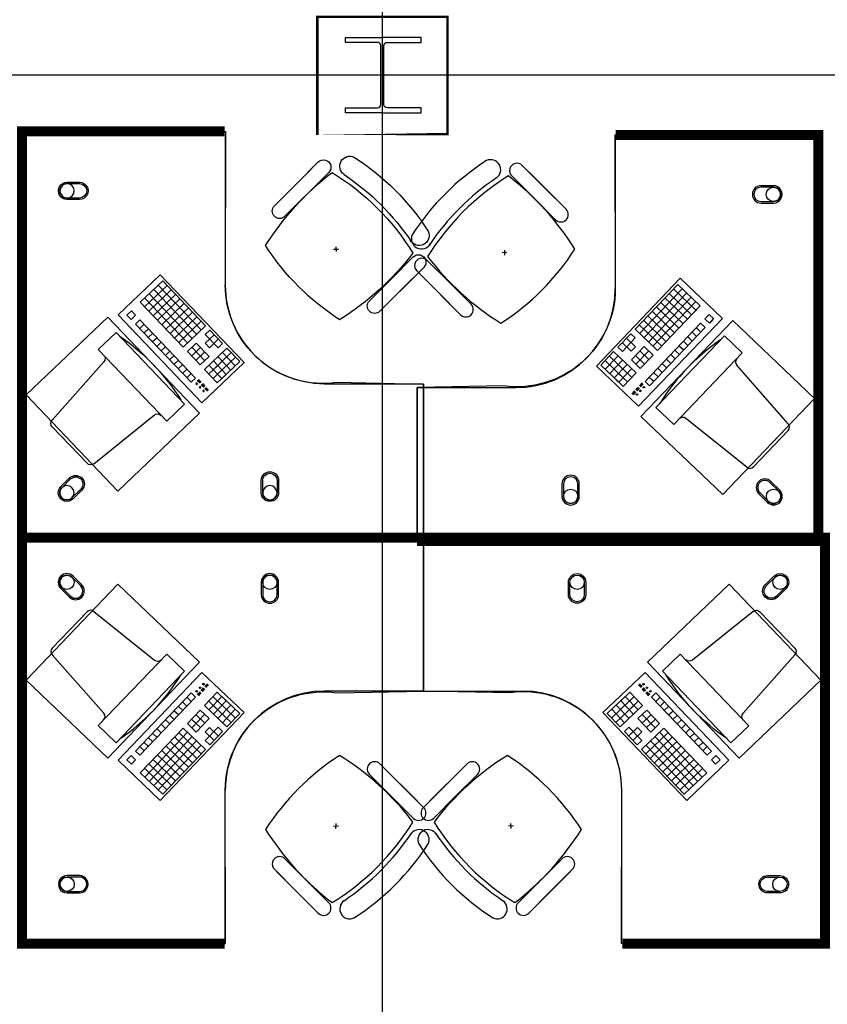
# Model space of a CAD drawing. Header units: millimetres. Extents: x -312551 to 250764, y -35891 to 59426.
# Tile 10 of 256: x -281889 to -278630, y 32457 to 36433. Entities that reach past the tile are written whole.
import ezdxf

# ---------------------------------------------------------------- set-up
doc = ezdxf.new("R2010")
doc.units = ezdxf.units.MM
doc.header["$LTSCALE"] = 2.5
for name, color, linetype in [('FO-00 - FURN$0$FURNITURE', 22, 'Continuous'), ('FO-00 - FURN$0$SP-01$0$FIT-OUT$0$FURNITURE', 22, 'Continuous'), ('NF-Steel columns', 6, 'Continuous')]:
    doc.layers.add(name, color=color, linetype=linetype)

# ---------------------------------------------------------------- blocks, each defined once
blk = doc.blocks.new('305')
at = {"layer": 'NF-Steel columns', "color": 2, "linetype": 'Continuous'}
for points in [[(3.637978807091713e-11, -152.4999999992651), (-156.0249017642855, -152.4999999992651), (-156.0249017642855, -131.9999999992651), (-19.19999999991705, -131.9999999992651, 0.4142135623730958), (-6.500000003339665, -119.3000000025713), (-6.500000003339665, 119.3000000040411, 0.4142135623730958), (-19.19999999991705, 132.0000000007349), (-156.0249017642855, 132.0000000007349), (-156.0249017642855, 152.5000000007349), (3.637978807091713e-11, 152.5000000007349)], [(3.637978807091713e-11, -152.4999999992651), (148.9750982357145, -152.4999999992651), (148.9750982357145, -131.9999999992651), (19.20000000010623, -131.9999999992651, -0.4142135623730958), (6.500000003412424, -119.3000000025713), (6.500000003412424, 119.3000000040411, -0.4142135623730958), (19.20000000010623, 132.0000000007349), (148.9750982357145, 132.0000000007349), (148.9750982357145, 152.5000000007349), (3.637978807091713e-11, 152.5000000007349)]]:
    blk.add_lwpolyline(points, format="xyb", dxfattribs=at)
blk = doc.blocks.new('FO-00 - FURN$0$SP-01$0$FIT-OUT$0$PC')
at = {"layer": 'FO-00 - FURN$0$SP-01$0$FIT-OUT$0$FURNITURE', "linetype": 'Continuous'}
for p, q in [((241.7636774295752, -93.10751527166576), (98.02166634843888, -236.8495263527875)), ((268.7885279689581, -91.95142693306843), (509.4030201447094, -294.5741571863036)), ((96.86557800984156, -263.874376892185), (299.4883082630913, -504.4888690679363))]:
    blk.add_line(p, q, dxfattribs=at)
blk.add_lwpolyline([(275.9586890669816, -553.8872504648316), (346.669367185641, -624.5979285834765), (629.5120796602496, -341.7552161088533), (558.8014015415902, -271.0445379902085)], close=True, dxfattribs=at)
for centre, radius, start, end in [((255.9058130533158, -107.2496508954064), 20, 49.89909245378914, 135), ((112.1638019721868, -250.9916619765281), 20, 135, 220.1009075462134), ((522.2857350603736, -279.2759332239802), 20, 229.899092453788, 315), ((-109.909259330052, 114.8234104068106), 864.0270184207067, 303.1779097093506, 326.822090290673), ((284.1900843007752, -517.3715839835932), 20, 315, 40.10090754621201)]:
    blk.add_arc(centre, radius, start, end, dxfattribs=at)
blk = doc.blocks.new('desk')
at = {"layer": 'FO-00 - FURN$0$FURNITURE', "extrusion": (6.588232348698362e-06, 1.645402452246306e-07, 0.9999999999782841)}
blk.add_line((184739.1139034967, 75571.79912580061, -0.001795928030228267), (184169.1139104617, 75571.71000780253, 0.001959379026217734), dxfattribs=at)
at = {"layer": 'FO-00 - FURN$0$FURNITURE'}
for p, q in [((184170.1842033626, 75552.76607158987), (184170.1861631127, 74952.7661224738)), ((183794.7692060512, 75449.56549824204), (183883.3686493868, 75360.96663037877)), ((183962.2319335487, 75282.10385844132), (183820.8101180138, 75423.52475540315)), ((183690.7754174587, 75399.23735819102), (183690.8556004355, 75399.06995731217)), ((183752.3429369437, 75407.13895358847), (183840.9423802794, 75318.54008572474)), ((183919.8056644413, 75239.67731378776), (183778.383848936, 75381.09821074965)), ((183971.9680926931, 75272.36776251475), (183883.3686493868, 75360.96663037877)), ((183929.541823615, 75229.94121786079), (183840.9423802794, 75318.54008572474)), ((183723.8426831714, 75107.18688272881), (183722.8283112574, 75087.21262305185)), ((183411.4044872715, 75066.19828947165), (183500.0039306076, 74977.59942160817)), ((183733.3226217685, 75097.70704288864), (183713.3483726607, 75096.69246289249)), ((183368.978218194, 75023.77174481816), (183457.5776615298, 74935.17287695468)), ((183536.4409456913, 74856.31010501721), (183395.0191301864, 74997.73100197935)), ((184094.3174786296, 74639.54564579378), (184432.5992324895, 74994.03888269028)), ((184432.5992324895, 74994.03888269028), (184602.6112950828, 74831.80171502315)), ((184432.5992324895, 74994.03888269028), (184602.6112950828, 74831.80171502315)), ((184432.5992324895, 74994.03888269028), (184602.6112950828, 74831.80171502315)), ((183588.6033739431, 74889.00055374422), (183500.0039306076, 74977.59942160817)), ((184422.5745151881, 74969.04878379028), (184249.9817836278, 74788.18488741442)), ((184440.6609048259, 74951.78951063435), (184268.0681732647, 74770.92561425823)), ((184405.3152420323, 74950.962394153), (184495.7471902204, 74864.6660283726)), ((184422.5745151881, 74969.04878379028), (184513.0064633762, 74882.7524180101)), ((184422.5745151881, 74969.04878379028), (184513.0064633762, 74882.7524180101)), ((184422.5745151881, 74969.04878379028), (184513.0064633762, 74882.7524180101)), ((183546.1771048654, 74846.57400909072), (183457.5776615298, 74935.17287695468)), ((184458.7472944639, 74934.53023747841), (184286.1545629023, 74753.66634110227)), ((184476.8336841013, 74917.27096432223), (184304.2409525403, 74736.40706794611)), ((184370.79669572, 74914.78961487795), (184461.2286439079, 74828.49324909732)), ((184388.0559688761, 74932.87600451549), (184478.4879170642, 74846.57963873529)), ((184494.9200737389, 74900.01169116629), (184322.3273421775, 74719.14779479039)), ((184336.2781494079, 74878.61683560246), (184426.7100975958, 74792.32046982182)), ((184513.0064633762, 74882.7524180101), (184340.4137318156, 74701.88852163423)), ((184353.5374225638, 74896.70322523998), (184443.9693707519, 74810.4068594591)), ((184602.6112950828, 74831.80171502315), (184264.3295412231, 74477.30847812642)), ((184301.7596030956, 74842.44405632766), (184392.1915512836, 74756.14769054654)), ((184319.0188762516, 74860.53044596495), (184409.4508244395, 74774.23408018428)), ((184549.1792426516, 74848.23387169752), (184531.9199694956, 74830.14748206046)), ((184531.9199694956, 74830.14748206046), (184550.0063591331, 74812.88820890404)), ((184549.1792426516, 74848.23387169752), (184567.2656322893, 74830.97459854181)), ((184549.1792426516, 74848.23387169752), (184567.2656322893, 74830.97459854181)), ((184549.1792426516, 74848.23387169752), (184567.2656322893, 74830.97459854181)), ((184567.2656322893, 74830.97459854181), (184550.0063591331, 74812.88820890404)), ((184249.9817836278, 74788.18488741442), (184340.4137318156, 74701.88852163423)), ((184267.2410567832, 74806.27127705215), (184357.6730049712, 74719.97491127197)), ((184284.5003299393, 74824.35766668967), (184374.9322781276, 74738.0613009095)), ((184514.6606963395, 74812.06109242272), (184290.2901453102, 74576.9380271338)), ((184532.7470859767, 74794.80181926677), (184308.376534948, 74559.67875397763)), ((184497.4014231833, 74793.97470278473), (184515.4878128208, 74776.71542962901)), ((184514.6606963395, 74812.06109242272), (184532.7470859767, 74794.80181926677)), ((184232.7225104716, 74770.09849777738), (184180.9446910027, 74715.83932886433)), ((184250.808900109, 74752.83922462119), (184199.0310806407, 74698.58005570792)), ((184215.4632373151, 74752.01210813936), (184251.6360165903, 74717.49356182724)), ((184232.7225104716, 74770.09849777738), (184250.808900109, 74752.83922462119)), ((184462.8828768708, 74757.80192350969), (184480.9692665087, 74740.54265035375)), ((184480.1421500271, 74775.88831314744), (184498.2285396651, 74758.62903999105)), ((184180.9446910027, 74715.83932886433), (184199.0310806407, 74698.58005570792)), ((184198.2039641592, 74733.92571850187), (184234.3767434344, 74699.4071721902)), ((184251.6360165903, 74717.49356182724), (184234.3767434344, 74699.4071721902)), ((184286.9816793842, 74718.32067830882), (184235.2038599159, 74664.0615093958)), ((184286.9816793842, 74718.32067830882), (184323.1544586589, 74683.80213199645)), ((184428.3643305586, 74721.62914423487), (184446.4507201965, 74704.36987107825)), ((184445.6236037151, 74739.71553387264), (184463.7099933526, 74722.45626071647)), ((184163.6854178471, 74697.75293922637), (184111.9075983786, 74643.49377031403)), ((184181.7718074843, 74680.49366607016), (184129.9939880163, 74626.23449715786)), ((184146.4261446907, 74679.66654958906), (184218.771703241, 74610.6294569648)), ((184163.6854178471, 74697.75293922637), (184254.1173660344, 74611.4565734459)), ((184252.463133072, 74682.14789903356), (184288.6359123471, 74647.62935272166)), ((184305.0680690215, 74701.06140515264), (184253.2902495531, 74646.80223623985)), ((184269.7224062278, 74700.23428867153), (184305.8951855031, 74665.71574235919)), ((184323.1544586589, 74683.80213199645), (184271.3766391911, 74629.54296308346)), ((184393.8457842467, 74685.45636495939), (184411.9321738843, 74668.19709180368)), ((184411.105057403, 74703.54275459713), (184429.1914470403, 74686.28348144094)), ((184264.3295412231, 74477.30847812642), (184094.3174786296, 74639.54564579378)), ((184111.9075983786, 74643.49377031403), (184184.2531569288, 74574.4566776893)), ((184129.1668715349, 74661.58015995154), (184201.5124300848, 74592.54306732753)), ((184199.8581971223, 74663.234392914), (184148.080377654, 74608.97522400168)), ((184217.9445867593, 74645.9751197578), (184166.1667672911, 74591.71595084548)), ((184217.9445867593, 74645.9751197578), (184166.1667672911, 74591.71595084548)), ((184236.0309763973, 74628.71584660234), (184184.2531569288, 74574.4566776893)), ((184236.0309763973, 74628.71584660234), (184184.2531569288, 74574.4566776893)), ((184235.2038599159, 74664.0615093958), (184271.3766391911, 74629.54296308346)), ((184342.0679647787, 74631.19719604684), (184360.1543544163, 74613.93792289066)), ((184359.3272379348, 74649.28358568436), (184377.4136275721, 74632.02431252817)), ((184376.5865110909, 74667.3699753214), (184394.6729007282, 74650.11070216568)), ((184166.1667672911, 74591.71595084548), (184202.3395465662, 74557.19740453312)), ((184183.4260404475, 74609.80234048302), (184219.5988197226, 74575.28379417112)), ((184200.6853136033, 74627.88873012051), (184236.8580928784, 74593.3701838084)), ((184254.1173660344, 74611.4565734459), (184202.3395465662, 74557.19740453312)), ((184307.5494184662, 74595.02441677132), (184325.6358081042, 74577.7651436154)), ((184324.8086916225, 74613.11080640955), (184342.8950812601, 74595.85153325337)), ((183370.1874621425, 74552.76352442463), (183770.1874621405, 74552.7648234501)), ((183370.1894106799, 73952.76352442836), (183370.1874621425, 74552.76352442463)), ((184262.656505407, 74554.16079237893), (184253.0574401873, 74544.1017109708)), ((184264.1034165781, 74552.78005052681), (184254.5043513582, 74542.72096911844)), ((184265.550327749, 74551.39930867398), (184255.9512625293, 74541.34022726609)), ((184266.9972389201, 74550.0185668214), (184257.3981737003, 74539.95948541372)), ((184278.6477187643, 74571.24534168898), (184267.6438730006, 74559.71415841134)), ((184280.0946299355, 74569.86459983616), (184269.0907841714, 74558.33341655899)), ((184281.541541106, 74568.48385798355), (184270.5376953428, 74556.95267470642)), ((184282.9884522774, 74567.103116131), (184271.9846065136, 74555.57193285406)), ((184290.2901453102, 74576.9380271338), (184308.376534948, 74559.67875397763)), ((184248.0628439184, 74538.86775856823), (184237.6053016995, 74527.90905935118)), ((184249.5097550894, 74537.48701671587), (184239.0522128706, 74526.52831749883)), ((184250.9566662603, 74536.10627486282), (184240.4991240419, 74525.14757564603)), ((184252.4035774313, 74534.72553301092), (184241.9460352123, 74523.76683379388))]:
    blk.add_line(p, q, dxfattribs=at)
at = {"layer": 'FO-00 - FURN$0$FURNITURE', "const_width": 40}
blk.add_lwpolyline([(183370.1894756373, 73932.76352442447), (184990.1894756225, 73932.76878548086), (184990.1841387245, 75572.67094409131), (184172.4004199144, 75572.66828830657)], dxfattribs=at)
at = {"layer": 'FO-00 - FURN$0$FURNITURE', "elevation": 0.001795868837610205}
blk.add_lwpolyline([(184168.9608102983, 75571.79727657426), (184170.1861631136, 74952.76611393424, -0.455458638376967), (183720.2343272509, 74559.71106557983), (183370.1874621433, 74552.76351588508), (183370.1894756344, 73932.76351588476), (184990.1895338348, 73932.76351588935), (184990.1842082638, 75572.67093555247)], format="xyb", close=True, dxfattribs=at)
at = {"layer": 'FO-00 - FURN$0$FURNITURE'}
for points in [[(184758.4660409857, 75367.76798207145, 1), (184758.4662683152, 75297.7679820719), (184808.466268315, 75297.76814445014, 1), (184808.4660409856, 75367.76814444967)], [(184758.4660604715, 75361.76798207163, 1), (184758.46624883, 75303.76798207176), (184808.4662488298, 75303.76814444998, 1), (184808.4660604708, 75361.7681444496)], [(184025.1887267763, 74163.34519722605, 1), (183955.1887267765, 74163.3449698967), (183955.1888891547, 74113.34496989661, 1), (184025.1888891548, 74113.345197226)], [(184019.1887267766, 74163.34517773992, 1), (183961.1887267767, 74163.34498938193), (183961.1888891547, 74113.34498938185, 1), (184019.1888891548, 74113.3451777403)], [(184798.6523247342, 74173.60474255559, 1), (184749.1550108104, 74124.10710712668), (184784.5104646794, 74088.75188288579, 1), (184834.0077786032, 74138.24951831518)], [(184794.4096978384, 74169.3620880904, 1), (184753.3976377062, 74128.34976159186), (184788.7530915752, 74092.99453735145, 1), (184829.7651517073, 74134.00686384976)]]:
    blk.add_lwpolyline(points, format="xyb", close=True, dxfattribs=at)
blk.add_lwpolyline([(184644.1077613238, 74823.26639252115), (184274.0689448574, 74435.49419869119), (184603.964691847, 74120.68505632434), (184974.0035083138, 74508.45725015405)], close=True, dxfattribs=at)
for centre, radius in [((184808.4661546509, 75332.76814444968), 29), ((184285.5259216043, 74553.83927884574), 3), ((184257.9110845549, 74524.90105542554), 3), ((184271.7185030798, 74539.37016713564), 3), ((183990.188889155, 74113.34508356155), 29), ((184809.2591216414, 74113.50070060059), 29)]:
    blk.add_circle(centre, radius, dxfattribs=at)
for centre, radius, start, end in [((184191.8396280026, 74628.23496439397), 1000, 122.7873234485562, 147.2130486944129), ((183667.454801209, 75432.2844139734), 40.44699047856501, 305.2098192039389, 115.0684164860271), ((183773.5560715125, 75428.35222591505), 30, 45.00018607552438, 225.0001860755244), ((184263.2072110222, 74555.33954795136), 1000, 121.6103853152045, 148.2586528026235), ((184249.1318421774, 74569.41482539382), 1000, 123.9366719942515, 146.1443524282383), ((183051.8846428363, 74513.1724704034), 1127.429016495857, 32.06043611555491, 52.4457246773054), ((183950.7549581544, 75251.15449018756), 30, 225.0001860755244, 45.00018607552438), ((183387.7867725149, 75152.61456879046), 40.44699047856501, 154.9319556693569, 331.9800570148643), ((183166.1759970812, 75652.363636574), 1000, 302.8674969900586, 327.2662017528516), ((183390.1913527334, 75044.9850171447), 30, 45.00018607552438, 225.0001860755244), ((184306.8947178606, 75768.19069690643), 1127.429016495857, 217.5275721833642, 237.9655778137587), ((183770.1861631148, 74952.76482344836), 400, 270.0001860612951, 0.000186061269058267), ((183567.3902394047, 74867.78728141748), 30, 225.0001860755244, 45.00018607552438)]:
    blk.add_arc(centre, radius, start, end, dxfattribs=at)
at = {"layer": 'FO-00 - FURN$0$FURNITURE', "rotation": 181.3405219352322}
blk.add_blockref('FO-00 - FURN$0$SP-01$0$FIT-OUT$0$PC', (184971.6081236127, 74145.10188769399), dxfattribs=at)

msp = doc.modelspace()

# ---------------------------------------------------------------- linework, layer by layer
at = {"color": 8}
for p, q in [((-280425.511409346, -27784.03958563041), (-280425.511409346, 58409.28144247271)), ((-231058.553502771, 36209.47425899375), (-311086.4697875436, 36209.47425899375)), ((-280259.6083587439, 34322.08365023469), (-280259.6064102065, 33722.08365023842)), ((-280259.6062293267, 34322.06683085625), (-280259.6081778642, 33722.06683085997)), ((-281492.0302431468, 33443.04545963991), (-281153.7484892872, 33797.53869653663)), ((-281153.7484892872, 33797.53869653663), (-280983.7364266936, 33635.30152886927)), ((-279365.4660987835, 33797.52187715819), (-279535.4781613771, 33635.28470949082)), ((-279027.1843449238, 33443.02864026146), (-279365.4660987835, 33797.52187715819)), ((-281172.4074003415, 33707.74405853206), (-281161.4035545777, 33719.27524180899)), ((-281170.96048917, 33706.3633166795), (-281159.9566434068, 33717.89449995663)), ((-281169.5135779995, 33704.98257482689), (-281158.5097322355, 33716.51375810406)), ((-281156.4161869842, 33724.82860784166), (-281146.8171217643, 33734.88768924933)), ((-281154.969275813, 33723.44786598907), (-281145.3702105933, 33733.50694739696)), ((-281153.5223646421, 33722.06712413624), (-281143.9232994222, 33732.12620554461)), ((-281152.075453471, 33720.68638228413), (-281142.4763882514, 33730.74546369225)), ((-281143.5363140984, 33663.39060121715), (-281091.7584946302, 33717.64977012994)), ((-281141.8225254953, 33740.12164165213), (-281131.3649832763, 33751.08034086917)), ((-281140.3756143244, 33738.74089980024), (-281129.9180721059, 33749.69959901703)), ((-281138.9287031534, 33737.36015794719), (-281128.4711609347, 33748.31885716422)), ((-281137.4817919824, 33735.97941609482), (-281127.0242497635, 33746.93811531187)), ((-281055.5857153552, 33683.13122381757), (-281091.7584946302, 33717.64977012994)), ((-280259.6064102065, 33722.08365023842), (-280659.6064102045, 33722.08235121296)), ((-280259.6081778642, 33722.06683085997), (-279859.6081778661, 33722.06553183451)), ((-279463.6288727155, 33683.11440443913), (-279427.4560934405, 33717.63295075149)), ((-279375.6782739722, 33663.3737818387), (-279427.4560934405, 33717.63295075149)), ((-279381.7327960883, 33735.96259671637), (-279392.1903383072, 33746.92129593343)), ((-279380.2858849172, 33737.34333856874), (-279390.743427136, 33748.30203778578)), ((-279378.8389737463, 33738.72408042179), (-279389.2965159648, 33749.68277963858)), ((-279377.3920625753, 33740.10482227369), (-279387.8496047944, 33751.06352149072)), ((-279367.1391345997, 33720.66956290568), (-279376.7381998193, 33730.7286443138)), ((-279365.6922234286, 33722.05030475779), (-279375.2912886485, 33732.10938616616)), ((-279364.2453122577, 33723.43104661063), (-279373.8443774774, 33733.49012801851)), ((-279362.7984010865, 33724.81178846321), (-279372.3974663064, 33734.87086987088)), ((-279349.7010100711, 33704.96575544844), (-279360.7048558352, 33716.49693872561)), ((-279348.2540989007, 33706.34649730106), (-279359.2579446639, 33717.87768057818)), ((-279346.8071877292, 33707.72723915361), (-279357.811033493, 33719.25842243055)), ((-281422.1660340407, 33480.04535539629), (-281197.795483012, 33715.16842068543)), ((-281404.0796444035, 33462.78608224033), (-281179.7090933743, 33697.90914752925)), ((-281214.2276396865, 33661.73636825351), (-281232.3140293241, 33678.99564140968)), ((-281196.9683665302, 33679.82275789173), (-281215.0547561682, 33697.08203104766)), ((-281179.7090933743, 33697.90914752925), (-281197.795483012, 33715.16842068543)), ((-281168.0666668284, 33703.60183297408), (-281157.0628210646, 33715.13301625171)), ((-281090.1042616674, 33646.95844454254), (-281126.2770409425, 33681.47699085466)), ((-281125.4499244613, 33646.13132806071), (-281073.6721049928, 33700.39049697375)), ((-281125.4499244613, 33646.13132806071), (-281073.6721049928, 33700.39049697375)), ((-281072.8449885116, 33665.04483418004), (-281109.0177677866, 33699.56338049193)), ((-281107.3635348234, 33628.87205490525), (-281055.5857153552, 33683.13122381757)), ((-281107.3635348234, 33628.87205490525), (-281055.5857153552, 33683.13122381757)), ((-281018.5858195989, 33613.26701471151), (-281090.9313781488, 33682.30410733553)), ((-281001.3265464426, 33631.35340434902), (-281073.6721049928, 33700.39049697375)), ((-279517.8880416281, 33631.33658497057), (-279445.5424830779, 33700.3736775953)), ((-279500.6287684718, 33613.25019533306), (-279428.2832099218, 33682.28728795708)), ((-279411.8510532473, 33628.8552355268), (-279463.6288727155, 33683.11440443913)), ((-279411.8510532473, 33628.8552355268), (-279463.6288727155, 33683.11440443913)), ((-279446.3695995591, 33665.02801480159), (-279410.1968202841, 33699.54656111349)), ((-279393.7646636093, 33646.11450868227), (-279445.5424830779, 33700.3736775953)), ((-279393.7646636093, 33646.11450868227), (-279445.5424830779, 33700.3736775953)), ((-279429.1103264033, 33646.94162516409), (-279392.9375471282, 33681.46017147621)), ((-279351.1479212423, 33703.58501359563), (-279362.151767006, 33715.11619687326)), ((-279339.5054946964, 33697.8923281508), (-279321.4191050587, 33715.15160130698)), ((-279115.1349436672, 33462.76926286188), (-279339.5054946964, 33697.8923281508)), ((-279322.2462215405, 33679.80593851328), (-279304.1598319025, 33697.06521166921)), ((-279097.0485540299, 33480.02853601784), (-279321.4191050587, 33715.15160130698)), ((-279304.9869483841, 33661.71954887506), (-279286.9005587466, 33678.97882203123)), ((-281248.7461859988, 33625.56358897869), (-281266.8325756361, 33642.82286213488)), ((-281231.4869128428, 33643.64997861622), (-281249.5733024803, 33660.90925177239)), ((-281212.5734067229, 33591.04504266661), (-281160.7955872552, 33645.3042115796)), ((-281124.6228079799, 33610.78566526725), (-281160.7955872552, 33645.3042115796)), ((-281053.1043659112, 33577.09423543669), (-281143.5363140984, 33663.39060121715)), ((-281035.8450927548, 33595.18062507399), (-281108.190651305, 33664.21771769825)), ((-281089.2771451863, 33611.61278174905), (-281037.499325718, 33665.87195066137)), ((-281071.1907555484, 33594.35350859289), (-281019.4129360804, 33648.6126775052)), ((-279448.0238325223, 33594.33668921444), (-279499.8016519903, 33648.59585812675)), ((-279483.3694953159, 33595.16380569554), (-279411.0239367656, 33664.2008983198)), ((-279429.9374428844, 33611.5959623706), (-279481.7152623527, 33665.85513128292)), ((-279466.1102221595, 33577.07741605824), (-279375.6782739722, 33663.3737818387)), ((-279394.5917800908, 33610.7688458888), (-279358.4190008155, 33645.28739220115)), ((-279306.6411813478, 33591.02822328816), (-279358.4190008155, 33645.28739220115)), ((-279287.7276752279, 33643.63315923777), (-279269.6412855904, 33660.89243239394)), ((-279270.4684020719, 33625.54676960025), (-279252.3820124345, 33642.80604275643)), ((-280983.7364266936, 33635.30152886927), (-281322.0181805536, 33280.80829197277)), ((-281283.2647323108, 33589.39080970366), (-281301.3511219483, 33606.65008285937)), ((-281266.005459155, 33607.47719934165), (-281284.0918487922, 33624.73647249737)), ((-281159.1413542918, 33574.61288599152), (-281195.3141335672, 33609.13143230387)), ((-281194.4870170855, 33573.78576951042), (-281142.7091976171, 33628.04493842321)), ((-281141.882081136, 33592.69927562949), (-281178.0548604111, 33627.21782194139)), ((-281176.4006274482, 33556.52649635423), (-281124.6228079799, 33610.78566526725)), ((-281053.1043659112, 33577.09423543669), (-281001.3265464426, 33631.35340434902)), ((-279535.4781613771, 33635.28470949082), (-279197.1964075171, 33280.79147259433)), ((-279466.1102221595, 33577.07741605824), (-279517.8880416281, 33631.33658497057)), ((-279342.8139606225, 33556.50967697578), (-279394.5917800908, 33610.7688458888)), ((-279377.3325069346, 33592.68245625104), (-279341.1597276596, 33627.20100256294)), ((-279324.7275709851, 33573.76895013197), (-279376.5053904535, 33628.02811904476)), ((-279360.0732337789, 33574.59606661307), (-279323.9004545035, 33609.11461292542)), ((-279253.2091289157, 33607.4603799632), (-279235.1227392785, 33624.71965311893)), ((-279235.9498557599, 33589.37399032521), (-279217.8634661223, 33606.63326348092)), ((-281402.4254114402, 33392.09475665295), (-281229.8326798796, 33572.95865302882)), ((-281317.7832786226, 33553.21803042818), (-281335.8696682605, 33570.4773035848)), ((-281300.524005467, 33571.30442006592), (-281318.6103951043, 33588.56369322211)), ((-281139.4007316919, 33486.66228724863), (-281229.8326798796, 33572.95865302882)), ((-281176.4006274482, 33556.52649635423), (-281212.5734067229, 33591.04504266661)), ((-281141.0549646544, 33557.35361283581), (-281123.7956914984, 33575.44000247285)), ((-281104.8821853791, 33522.83506652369), (-281141.0549646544, 33557.35361283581)), ((-281140.227848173, 33522.00795004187), (-281088.4500287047, 33576.26711895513)), ((-281087.6229122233, 33540.92145616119), (-281123.7956914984, 33575.44000247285)), ((-281122.1414585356, 33504.74867688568), (-281070.3636390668, 33559.00784579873)), ((-281070.3636390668, 33559.00784579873), (-281088.4500287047, 33576.26711895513)), ((-279448.8509490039, 33558.99102642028), (-279430.7645593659, 33576.25029957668)), ((-279397.0731295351, 33504.73185750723), (-279448.8509490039, 33558.99102642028)), ((-279431.5916758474, 33540.90463678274), (-279395.4188965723, 33575.4231830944)), ((-279378.9867398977, 33521.99113066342), (-279430.7645593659, 33576.25029957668)), ((-279414.3324026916, 33522.81824714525), (-279378.1596234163, 33557.33679345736)), ((-279378.1596234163, 33557.33679345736), (-279395.4188965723, 33575.4231830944)), ((-279379.8138563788, 33486.64546787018), (-279289.3819081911, 33572.94183365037)), ((-279342.8139606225, 33556.50967697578), (-279306.6411813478, 33591.02822328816)), ((-279116.7891766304, 33392.0779372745), (-279289.3819081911, 33572.94183365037)), ((-279218.6905826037, 33571.28760068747), (-279200.6041929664, 33588.54687384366)), ((-279201.4313094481, 33553.20121104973), (-279183.3449198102, 33570.46048420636)), ((-281384.339021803, 33374.83548349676), (-281211.7462902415, 33555.69937987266)), ((-281352.3018249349, 33517.04525115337), (-281370.3882145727, 33534.30452430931)), ((-281366.2526321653, 33357.57621034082), (-281193.6599006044, 33538.44010671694)), ((-281335.0425517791, 33535.13164079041), (-281353.1289414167, 33552.39091394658)), ((-281348.1662425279, 33340.31693718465), (-281175.5735109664, 33521.18083356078)), ((-281191.1785511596, 33432.40311833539), (-281281.6104993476, 33518.69948411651)), ((-281173.9192780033, 33450.48950797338), (-281264.3512261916, 33536.78587375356)), ((-281156.6600048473, 33468.57589761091), (-281247.0919530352, 33554.87226339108)), ((-281122.1414585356, 33504.74867688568), (-281140.227848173, 33522.00795004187)), ((-279397.0731295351, 33504.73185750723), (-279378.9867398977, 33521.99113066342)), ((-279362.5545832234, 33468.55907823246), (-279272.1226350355, 33554.85544401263)), ((-279345.2953100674, 33450.47268859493), (-279254.863361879, 33536.76905437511)), ((-279171.0483455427, 33340.3001178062), (-279343.6410771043, 33521.16401418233)), ((-279328.0360369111, 33432.38629895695), (-279237.6040887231, 33518.68266473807)), ((-279152.9619559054, 33357.55939096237), (-279325.5546874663, 33538.42328733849)), ((-279134.8755662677, 33374.81866411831), (-279307.4682978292, 33555.68256049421)), ((-279184.1720362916, 33535.11482141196), (-279166.085646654, 33552.37409456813)), ((-279166.9127631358, 33517.02843177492), (-279148.826373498, 33534.28770493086)), ((-281404.0796444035, 33462.78608224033), (-281422.1660340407, 33480.04535539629)), ((-281386.8203712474, 33480.87247187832), (-281404.9067608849, 33498.13174503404)), ((-281369.5610980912, 33498.95886151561), (-281387.6474877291, 33516.218134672)), ((-281330.0798528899, 33323.0576640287), (-281157.4871213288, 33503.92156040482)), ((-281225.6970974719, 33396.2303390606), (-281316.1290456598, 33482.52670484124)), ((-281311.9934632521, 33305.79839087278), (-281139.4007316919, 33486.66228724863)), ((-281208.4378243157, 33414.3167286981), (-281298.8697725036, 33500.61309447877)), ((-279207.2211248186, 33305.78157149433), (-279379.8138563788, 33486.64546787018)), ((-279189.1347351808, 33323.04084465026), (-279361.7274667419, 33503.90474102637)), ((-279310.776763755, 33414.29990931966), (-279220.3448155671, 33500.59627510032)), ((-279293.5174905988, 33396.21351968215), (-279203.0855424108, 33482.50988546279)), ((-279149.6534899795, 33498.94204213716), (-279131.5671003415, 33516.20131529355)), ((-279132.3942168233, 33480.85565249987), (-279114.3078271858, 33498.11492565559)), ((-279115.1349436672, 33462.76926286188), (-279097.0485540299, 33480.02853601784)), ((-281322.0181805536, 33280.80829197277), (-281492.0302431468, 33443.04545963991)), ((-281322.0181805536, 33280.80829197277), (-281492.0302431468, 33443.04545963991)), ((-281322.0181805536, 33280.80829197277), (-281492.0302431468, 33443.04545963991)), ((-281456.6845803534, 33443.87257612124), (-281439.4253071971, 33461.95896575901)), ((-281438.5981907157, 33426.61330296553), (-281456.6845803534, 33443.87257612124)), ((-281438.5981907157, 33426.61330296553), (-281456.6845803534, 33443.87257612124)), ((-281438.5981907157, 33426.61330296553), (-281456.6845803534, 33443.87257612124)), ((-281421.3389175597, 33444.69969260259), (-281439.4253071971, 33461.95896575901)), ((-281438.5981907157, 33426.61330296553), (-281421.3389175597, 33444.69969260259)), ((-281260.215643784, 33360.0575597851), (-281350.6475919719, 33446.35392556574)), ((-281242.9563706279, 33378.14394942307), (-281333.3883188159, 33464.44031520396)), ((-279276.2582174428, 33378.12713004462), (-279185.8262692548, 33464.42349582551)), ((-279258.9989442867, 33360.04074040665), (-279168.5669960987, 33446.33710618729)), ((-279197.1964075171, 33280.79147259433), (-279027.1843449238, 33443.02864026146)), ((-279197.1964075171, 33280.79147259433), (-279027.1843449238, 33443.02864026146)), ((-279197.1964075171, 33280.79147259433), (-279027.1843449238, 33443.02864026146)), ((-279097.875670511, 33444.68287322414), (-279079.7892808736, 33461.94214638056)), ((-279080.616397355, 33426.59648358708), (-279097.875670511, 33444.68287322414)), ((-279080.616397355, 33426.59648358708), (-279062.5300077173, 33443.85575674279)), ((-279080.616397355, 33426.59648358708), (-279062.5300077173, 33443.85575674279)), ((-279080.616397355, 33426.59648358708), (-279062.5300077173, 33443.85575674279)), ((-279062.5300077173, 33443.85575674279), (-279079.7892808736, 33461.94214638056)), ((-281294.7341900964, 33323.88478051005), (-281385.1661382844, 33410.18114629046)), ((-281277.4749169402, 33341.97117014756), (-281367.9068651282, 33428.26753592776)), ((-280435.5960529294, 33428.27316557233), (-280346.9966095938, 33339.67429770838)), ((-280425.8598937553, 33418.53706964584), (-280284.4380782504, 33277.1161726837)), ((-280093.3546943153, 33418.52025026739), (-280234.7765098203, 33277.09935330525)), ((-280083.6185351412, 33428.25634619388), (-280172.2179784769, 33339.65747832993)), ((-279241.7396711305, 33341.95435076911), (-279151.3077229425, 33428.25071654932)), ((-279224.4803979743, 33323.8679611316), (-279134.0484497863, 33410.16432691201)), ((-281311.9934632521, 33305.79839087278), (-281402.4254114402, 33392.09475665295)), ((-281311.9934632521, 33305.79839087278), (-281402.4254114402, 33392.09475665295)), ((-281311.9934632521, 33305.79839087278), (-281402.4254114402, 33392.09475665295)), ((-280478.0223220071, 33385.84662091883), (-280389.4228786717, 33297.24775305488)), ((-280041.1922660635, 33385.82980154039), (-280129.791709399, 33297.23093367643)), ((-279207.2211248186, 33305.78157149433), (-279116.7891766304, 33392.0779372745)), ((-279207.2211248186, 33305.78157149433), (-279116.7891766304, 33392.0779372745)), ((-279207.2211248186, 33305.78157149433), (-279116.7891766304, 33392.0779372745)), ((-281059.6031514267, 32722.08110307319), (-281059.6051111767, 33322.08105218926)), ((-280258.397166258, 33251.07542984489), (-280346.9966095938, 33339.67429770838)), ((-280260.8174218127, 33251.05861046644), (-280172.2179784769, 33339.65747832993)), ((-279459.611436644, 32722.06428369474), (-279459.609476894, 33322.06423281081)), ((-280300.8234353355, 33208.6488851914), (-280389.4228786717, 33297.24775305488)), ((-280218.3911527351, 33208.63206581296), (-280129.791709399, 33297.23093367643)), ((-280622.7415698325, 33177.14013177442), (-280602.7673207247, 33178.15471177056)), ((-280613.2616312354, 33167.66029193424), (-280612.2472593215, 33187.63455161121)), ((-279896.4730182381, 33177.12331239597), (-279916.447267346, 33178.13789239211)), ((-279905.9529568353, 33167.64347255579), (-279906.9673287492, 33187.61773223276)), ((-280818.9607716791, 33044.90595680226), (-280730.3613283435, 32956.30708893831)), ((-279700.2538163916, 33044.88913742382), (-279788.8532597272, 32956.29026955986)), ((-280861.3870407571, 33002.4794121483), (-280772.7875974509, 32913.88054428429)), ((-280809.2246125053, 33035.16986087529), (-280667.802797, 32893.7489639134)), ((-279709.9899755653, 33035.15304149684), (-279851.4117910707, 32893.73214453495)), ((-279657.8275473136, 33002.46259276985), (-279746.4269906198, 32913.86372490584)), ((-280851.6508816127, 32992.74331622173), (-280710.2290660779, 32851.3224192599)), ((-279667.563706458, 32992.72649684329), (-279808.9855219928, 32851.30559988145)), ((-280641.7618850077, 32867.70822107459), (-280730.3613283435, 32956.30708893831)), ((-279877.452703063, 32867.69140169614), (-279788.8532597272, 32956.29026955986)), ((-280684.1881541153, 32825.28167642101), (-280772.7875974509, 32913.88054428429)), ((-279835.0264339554, 32825.26485704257), (-279746.4269906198, 32913.86372490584)), ((-280580.1943655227, 32875.60981647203), (-280580.2745484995, 32875.77721735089)), ((-279939.020222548, 32875.59299709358), (-279938.9400395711, 32875.76039797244))]:
    msp.add_line(p, q, dxfattribs=at)
at = {"color": 8, "extrusion": (-6.588232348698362e-06, -1.645402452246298e-07, 0.9999999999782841)}
msp.add_line((-281628.5328515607, 32703.04804886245, -0.001795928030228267), (-281058.5328585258, 32703.13716686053, 0.001959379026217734), dxfattribs=at)
at = {"color": 8, "extrusion": (6.588232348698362e-06, -1.645402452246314e-07, 0.9999999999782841)}
msp.add_line((-278890.68173651, 32703.031229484, -0.001795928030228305), (-279460.6817295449, 32703.12034748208, 0.001959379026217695), dxfattribs=at)
at = {"color": 8, "const_width": 10}
msp.add_lwpolyline([(-280688.0114093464, 36444.94460940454), (-280163.0114093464, 36444.94460940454), (-280163.0114093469, 35971.23902989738), (-280688.0114093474, 35971.23902989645)], close=True, dxfattribs=at)
at = {"color": 8, "const_width": 40}
for points in [[(-280259.6084237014, 34342.08365023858), (-281879.6084236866, 34342.07838918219), (-281879.6030867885, 32702.17623057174), (-281061.8193679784, 32702.17888635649)], [(-280259.6061643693, 34342.06683086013), (-278639.6061643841, 34342.06156980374), (-278639.6115012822, 32702.15941119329), (-279457.3952200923, 32702.16206697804)]]:
    msp.add_lwpolyline(points, dxfattribs=at)
at = {"color": 8}
for points, elevation in [([(-281058.3797583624, 32703.04989808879), (-281059.6051111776, 33322.08106072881, -0.455458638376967), (-280609.653275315, 33715.13610908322), (-280259.6064102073, 33722.08365877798), (-280259.6084236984, 34342.0836587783), (-281879.6084818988, 34342.0836587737), (-281879.6031563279, 32702.17623911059)], 0.001795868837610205), ([(-279460.8348297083, 32703.03307871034), (-279459.6094768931, 33322.06424135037, 0.455458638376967), (-279909.5613127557, 33715.11928970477), (-280259.6081778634, 33722.06683939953), (-280259.6061643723, 34342.06683939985), (-278639.6061061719, 34342.06683939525), (-278639.6114317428, 32702.15941973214)], 0.001795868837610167)]:
    msp.add_lwpolyline(points, format="xyb", close=True, dxfattribs=dict(at, elevation=elevation))
for points in [[(-281688.0712727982, 34101.24243210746, 1), (-281638.5739588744, 34150.74006753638), (-281673.9294127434, 34186.09529177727, 1), (-281723.4267266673, 34136.59765634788)], [(-280914.6076748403, 34111.501977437, 1), (-280844.6076748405, 34111.50220476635), (-280844.6078372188, 34161.50220476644, 1), (-280914.6078372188, 34161.50197743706)], [(-279604.6069132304, 34111.48515805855, -1), (-279674.6069132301, 34111.4853853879), (-279674.6067508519, 34161.48538538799, -1), (-279604.6067508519, 34161.48515805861)], [(-278831.1433152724, 34101.22561272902, -1), (-278880.6406291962, 34150.72324815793), (-278845.2851753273, 34186.07847239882, -1), (-278795.7878614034, 34136.58083696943)], [(-281683.8286459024, 34105.48508657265, 1), (-281642.8165857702, 34146.49741307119), (-281678.1720396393, 34181.8526373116, 1), (-281719.1840997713, 34140.84031081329)], [(-280908.6076748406, 34111.50199692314, 1), (-280850.6076748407, 34111.50218528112), (-280850.6078372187, 34161.50218528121, 1), (-280908.6078372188, 34161.50199692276)], [(-279610.60691323, 34111.48517754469, -1), (-279668.6069132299, 34111.48536590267), (-279668.606750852, 34161.48536590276, -1), (-279610.6067508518, 34161.48517754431)], [(-278835.3859421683, 34105.4682671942, -1), (-278876.3980023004, 34146.48059369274), (-278841.0425484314, 34181.83581793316, -1), (-278800.0304882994, 34140.82349143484)], [(-281647.8849890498, 32907.0791925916, 1), (-281647.8852163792, 32977.07919259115), (-281697.8852163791, 32977.07903021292, 1), (-281697.8849890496, 32907.07903021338)], [(-281647.8850085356, 32913.07919259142, 1), (-281647.8851968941, 32971.07919259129), (-281697.8851968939, 32971.07903021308, 1), (-281697.8850085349, 32913.07903021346)], [(-278871.3295990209, 32907.06237321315, -1), (-278871.3293716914, 32977.0623732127), (-278821.3293716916, 32977.06221083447, -1), (-278821.3295990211, 32907.06221083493)], [(-278871.3295795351, 32913.06237321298, -1), (-278871.3293911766, 32971.06237321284), (-278821.3293911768, 32971.06221083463, -1), (-278821.3295795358, 32913.06221083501)]]:
    msp.add_lwpolyline(points, format="xyb", close=True, dxfattribs=at)
for points in [[(-281533.5267093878, 33451.5807821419), (-281163.4878929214, 33839.35297597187), (-281493.3836399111, 34154.16211833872), (-281863.4224563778, 33766.389924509)], [(-278985.6878786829, 33451.56396276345), (-279355.7266951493, 33839.33615659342), (-279025.8309481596, 34154.14529896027), (-278655.7921316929, 33766.37310513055)]]:
    msp.add_lwpolyline(points, close=True, dxfattribs=at)
for centre, radius in [((-281698.6780697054, 34161.34647406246), 29), ((-280879.607837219, 34161.5020911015), 29), ((-279639.6067508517, 34161.48527172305), 29), ((-278820.5365183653, 34161.32965468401), 29), ((-281174.9448696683, 33721.00789581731), 3), ((-281161.1374511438, 33735.47700752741), 3), ((-281147.3300326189, 33749.94611923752), 3), ((-279371.8845554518, 33749.92929985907), 3), ((-279358.0771369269, 33735.46018814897), 3), ((-279344.2697184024, 33720.99107643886), 3), ((-281697.8851027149, 32942.07903021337), 29), ((-278821.3294853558, 32942.06221083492), 29)]:
    msp.add_circle(centre, radius, dxfattribs=at)
for centre, radius, start, end in [((-280659.6051111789, 33322.08235121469), 400, 90.00018606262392, 180.0001860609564), ((-279859.6094768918, 33322.06553183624), 400, 359.9998139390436, 89.99981393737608), ((-280055.5949451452, 32622.48353808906), 1000, 122.867496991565, 147.2662017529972), ((-281196.3136659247, 32506.65647775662), 1127.429016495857, 37.52757218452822, 57.96557781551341), ((-279322.900922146, 32506.63965837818), 1127.429016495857, 122.034422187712, 142.472427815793), ((-280463.6196429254, 32622.46671871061), 1000, 32.73379824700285, 57.13250300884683), ((-280456.8091874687, 33407.05989324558), 30, 45.0001860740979, 225.0001860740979), ((-280062.405400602, 33407.04307386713), 30, 314.9998139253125, 134.9998139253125), ((-280279.6103007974, 33229.86215751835), 30, 225.0001860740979, 45.0001860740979), ((-280239.6042872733, 33229.8453381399), 30, 134.9998139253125, 314.9998139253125), ((-279941.3035909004, 33761.67470425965), 1127.429016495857, 212.0604361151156, 232.4457246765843), ((-281152.6261590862, 33719.5076267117), 1000, 301.6103853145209, 328.258652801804), ((-280277.205720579, 33122.23260587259), 40.44699047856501, 334.9319556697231, 151.9800570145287), ((-280242.0088674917, 33122.21578649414), 40.44699047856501, 28.01994298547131, 205.0680443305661), ((-279366.5884289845, 33719.49080733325), 1000, 211.7413471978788, 238.3896146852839), ((-280577.9109971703, 33761.65788488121), 1127.429016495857, 307.5542753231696, 327.939563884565), ((-281138.5507902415, 33705.43234926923), 1000, 303.936671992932, 326.1443524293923), ((-279380.6637978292, 33705.41552989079), 1000, 213.8556475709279, 236.0633280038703), ((-281081.2585760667, 33646.61221026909), 1000, 302.787323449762, 327.2130486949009), ((-279437.956012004, 33646.59539089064), 1000, 212.7869513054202, 237.2126765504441), ((-280840.1739062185, 33023.69268447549), 30, 45.0001860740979, 225.0001860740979), ((-279679.0406818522, 33023.67586509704), 30, 314.9998139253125, 134.9998139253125), ((-280662.9750195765, 32846.494948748), 30, 225.0001860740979, 45.0001860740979), ((-280556.8737492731, 32842.56276068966), 40.44699047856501, 125.2098192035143, 295.0684164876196), ((-279962.3408387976, 32842.54594131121), 40.44699047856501, 244.9315835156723, 54.79018079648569), ((-279856.2395684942, 32846.47812936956), 30, 134.9998139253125, 314.9998139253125)]:
    msp.add_arc(centre, radius, start, end, dxfattribs=at)

# ---------------------------------------------------------------- block references
at = {"color": 8, "xscale": -1}
for name, p in [('305', (-280425.5114093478, 36209.4742589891)), ('desk', (-96889.39074571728, -39590.67985710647))]:
    msp.add_blockref(name, p, dxfattribs=at)
at = {"color": 8}
msp.add_blockref('desk', (-463655.9596323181, -39604.8457979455, 18.0020185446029), dxfattribs=at)
at = {"color": 8, "rotation": 1.340521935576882}
msp.add_blockref('FO-00 - FURN$0$SP-01$0$FIT-OUT$0$PC', (-281861.0270716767, 34129.74528696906), dxfattribs=at)
at = {"color": 8, "extrusion": (-2.606016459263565e-30, -6.30550430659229e-29, -1), "zscale": -1, "rotation": 1.340521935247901}
msp.add_blockref('FO-00 - FURN$0$SP-01$0$FIT-OUT$0$PC', (278658.187516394, 34129.72846759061), dxfattribs=at)

doc.saveas('drawing.dxf')
